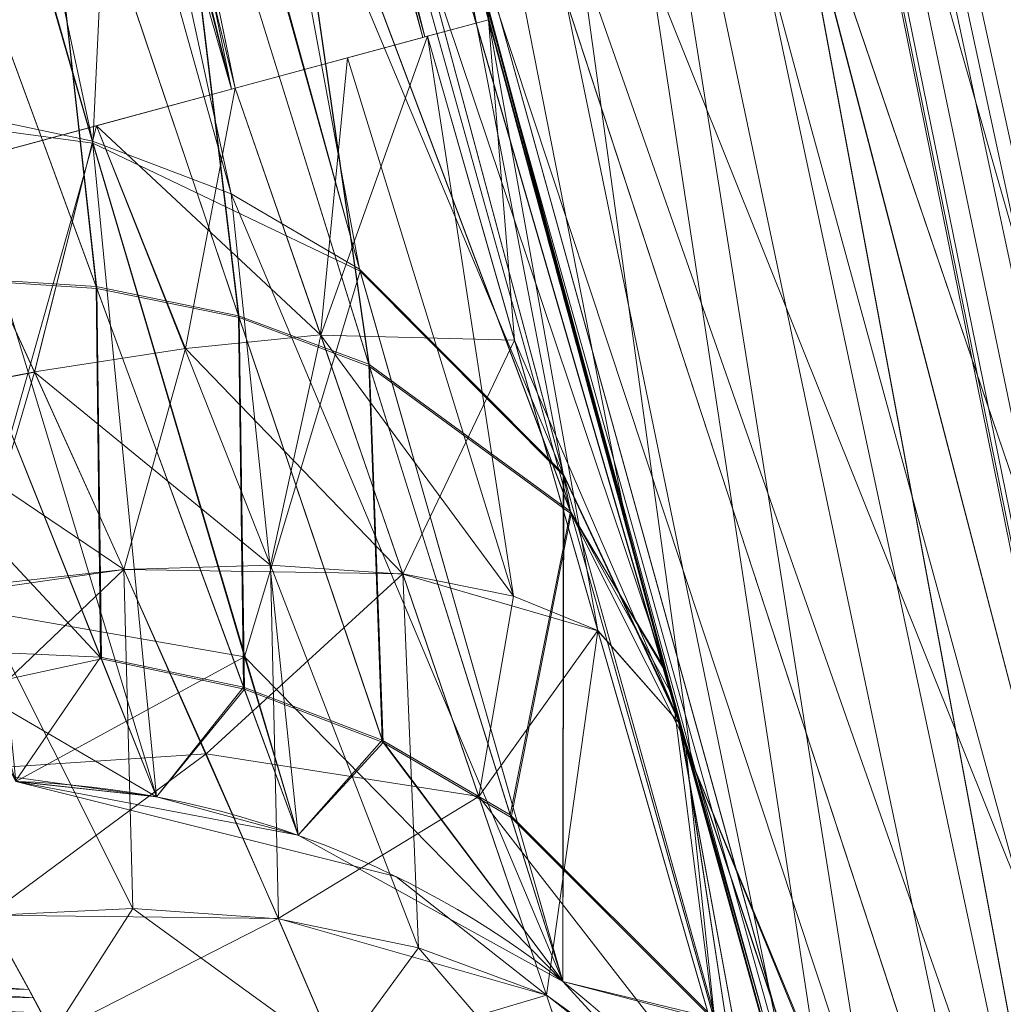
# Model space of a CAD drawing. Header units: millimetres. Extents: x -71 to 71, y -145 to 145.
# Tile 117 of 256: x -54.695 to -54.38, y -15.05 to -14.735. Entities that reach past the tile are written whole.
import ezdxf

# ---------------------------------------------------------------- set-up
doc = ezdxf.new("R2010")
doc.units = ezdxf.units.MM
doc.layers.add('1', color=7, linetype='CONTINUOUS')

msp = doc.modelspace()

# ---------------------------------------------------------------- linework, layer by layer
at = {"layer": '1', "color": 163, "linetype": 'Continuous', "lineweight": 13, "extrusion": (-5.23961264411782e-15, 1.156482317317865e-14, -1)}
for centre, radius in [((0, 2.781752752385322e-14, 144.004626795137), 61.0180546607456), ((0, -8.448341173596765e-14, 124.369789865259), 56.3952855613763)]:
    msp.add_circle(centre, radius, dxfattribs=at)
at = {"layer": '1', "color": 163, "linetype": 'Continuous', "lineweight": 13}
msp.add_circle((4.472976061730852e-13, 3.150668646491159e-12, -145), 60.4433756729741, dxfattribs=at)
msp.add_arc((3.626092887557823e-30, 1.973953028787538e-14, -142.505083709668), 63.56377365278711, 189.6208549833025, 222.2786899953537, dxfattribs=at)
at = {"layer": '1', "color": 163, "linetype": 'Continuous', "lineweight": 13, "extrusion": (0, 0, -1)}
msp.add_arc((54.70650860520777, -15.278673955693, -3.368421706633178), 0.3, 91.99999999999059, 164.3958814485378, dxfattribs=at)
at = {"layer": '1', "color": 163, "linetype": 'Continuous', "lineweight": 13, "extrusion": (4.28591803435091e-09, -1.534617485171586e-08, 1)}
msp.add_arc((-54.70650861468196, -15.27867392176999, 2.21052546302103), 0.3, 15.60411855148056, 88.00000000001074, dxfattribs=at)
at = {"layer": '1', "color": 163, "linetype": 'Continuous', "lineweight": 13}
for points, knots in [([(-56.0092195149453, 7.430836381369, -40.1881047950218), (-56.38767568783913, 4.578259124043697, -40.18600039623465), (-56.64075283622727, 0.1337488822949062, -40.18517426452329), (-56.24041456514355, -6.020940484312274, -40.18873368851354), (-55.54351012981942, -10.71621283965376, -40.19373372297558), (-54.41900416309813, -15.45484477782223, -40.20106422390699), (-52.84662861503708, -20.19210887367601, -40.21072519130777), (-50.80930273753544, -24.8840909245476, -40.2227166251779), (-48.29613211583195, -29.47758556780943, -40.23703852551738), (-45.29549098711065, -33.91822466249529, -40.25369089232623), (-41.8019172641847, -38.14185204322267, -40.27267372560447), (-37.82569878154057, -42.09225020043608, -40.29398702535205), (-33.38333123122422, -45.70420284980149, -40.31763079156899), (-28.49088723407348, -48.91009564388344, -40.34360502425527), (-21.41016006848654, -52.54962415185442, -40.38134462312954), (-15.5376816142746, -54.48108172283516, -40.41314502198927), (-11.445770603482, -55.3284003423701, -40.43589893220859)], [0, 0, 0, 0, 0.125, 0.1875, 0.25, 0.3125, 0.375, 0.4375, 0.5, 0.5625, 0.625, 0.6875, 0.75, 0.8125, 0.875, 1, 1, 1, 1]), ([(-55.79206164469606, 7.398561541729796, -43.18008904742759), (-56.02458079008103, 5.645469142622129, -43.17850631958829), (-56.32216527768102, 2.145282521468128, -43.17631762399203), (-56.2774919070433, -3.083071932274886, -43.17589833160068), (-55.74469622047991, -8.317168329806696, -43.17832533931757), (-54.72088675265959, -13.50770784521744, -43.18361554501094), (-53.47375240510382, -17.70598476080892, -43.19032117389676), (-52.24993602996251, -20.97159237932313, -43.1970039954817), (-51.21943771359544, -23.37545791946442, -43.20267281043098), (-50.07211843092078, -25.74001208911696, -43.20902270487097), (-48.38893654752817, -28.83185243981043, -43.21838366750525), (-46.01474015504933, -32.54916112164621, -43.23166013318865), (-42.79579392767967, -36.67874397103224, -43.24974804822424), (-39.80590965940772, -39.8550863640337, -43.26661311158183), (-37.22554922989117, -42.23774127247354, -43.28120343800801), (-35.20249638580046, -43.93723232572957, -43.29265772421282), (-33.10278230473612, -45.54055131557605, -43.30455868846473), (-30.93842460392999, -47.03880768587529, -43.31683624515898), (-28.72004833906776, -48.42495516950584, -43.32942842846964), (-25.67962645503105, -50.13475593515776, -43.34669906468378), (-22.51737436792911, -51.63244938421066, -43.36467929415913), (-19.23182754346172, -52.91446779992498, -43.3833775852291), (-15.89144214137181, -54.03891938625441, -43.40239509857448), (-13.34178061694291, -54.70350458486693, -43.41691632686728), (-11.6398303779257, -55.06359028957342, -43.42660953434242)], [0, 0, 0, 0, 0.0625, 0.125, 0.1875, 0.25, 0.3125, 0.34375, 0.375, 0.40625, 0.4375, 0.5, 0.5625, 0.625, 0.65625, 0.6875, 0.71875, 0.75, 0.78125, 0.8125, 0.875, 0.90625, 0.9375, 1, 1, 1, 1]), ([(-56.50000000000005, -4.895578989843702e-16, -15.81462433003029), (-56.49999999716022, -0.967056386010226, -15.8120534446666), (-56.45043392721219, -2.918040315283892, -15.80691167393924), (-56.14086936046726, -6.892608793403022, -15.79662813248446), (-55.33779639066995, -11.96000647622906, -15.78377370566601), (-53.65336816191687, -18.09517495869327, -15.76834839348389), (-51.21658996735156, -24.15893938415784, -15.75292308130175), (-48.02467232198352, -30.0154777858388, -15.73749776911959), (-44.10762326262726, -35.52636955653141, -15.72207245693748), (-39.52881410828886, -40.56063158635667, -15.70664714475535), (-36.0977595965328, -43.52332059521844, -15.69636360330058), (-34.30725113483, -44.89167162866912, -15.6912218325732)], [0, 0, 0, 0, 0.0625, 0.125, 0.25, 0.375, 0.5, 0.625, 0.75, 0.875, 1, 1, 1, 1]), ([(-54.1748946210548, -21.2568850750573, 31.5), (-54.6638936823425, -17.571101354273, 31.499871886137), (-55.1250233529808, -14.095380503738, 30.1514430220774), (-55.6314401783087, -10.2783120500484, 26.7224698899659), (-55.7653499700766, -9.26897978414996, 25.3941579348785), (-55.9577956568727, -7.81843880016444, 22.2910702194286), (-56.0092096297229, -7.43091089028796, 20.5929966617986), (-56.0092195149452, -7.43083638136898, 18.8118952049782)], [0, 0, 0, 0, 0.5, 0.5, 0.75, 0.75, 1, 1, 1, 1]), ([(-56.00921274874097, -7.43088738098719, 18.81189514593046), (-55.84778768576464, -8.64761337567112, 18.27553385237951), (-55.57446086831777, -10.46857355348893, 17.47101728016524), (-55.14800137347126, -12.88831644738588, 16.40328050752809), (-54.79726728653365, -14.6992013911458, 15.60654748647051), (-54.41554179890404, -16.50502466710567, 14.8125598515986), (-53.86455365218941, -18.90435921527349, 13.75579519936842), (-53.09654226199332, -21.8880547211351, 12.44277299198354), (-52.04587146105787, -25.44201606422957, 10.88781178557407), (-50.86235861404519, -28.96561770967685, 9.35961010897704), (-49.54285790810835, -32.4561508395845, 7.86666250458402), (-48.56815383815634, -34.75713714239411, 6.899976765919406), (-48.05581082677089, -35.9000126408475, 6.425037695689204)], [0, 0, 0, 0, 0.125, 0.1875, 0.25, 0.3125, 0.375, 0.5, 0.625, 0.75, 0.875, 1, 1, 1, 1]), ([(-47.46844656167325, -30.64305029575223, -0.8061324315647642), (-48.05961782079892, -29.72727555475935, -0.05716055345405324), (-49.17838392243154, -27.87812518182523, 1.469014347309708), (-50.67197279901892, -25.05862759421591, 3.829412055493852), (-51.76788006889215, -22.67685427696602, 5.845017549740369), (-52.55819579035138, -20.75314257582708, 7.47955347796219), (-53.10827526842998, -19.30177147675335, 8.715144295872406), (-53.61576125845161, -17.84355812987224, 9.960823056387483), (-54.23731669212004, -15.88719951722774, 11.62907026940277), (-54.91085441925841, -13.42264493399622, 13.72871973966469), (-55.55516477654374, -10.43872688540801, 16.26421220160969), (-55.8760261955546, -8.43476743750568, 17.96132468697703), (-56.00921263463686, -7.430887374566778, 18.8118951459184)], [0, 0, 0, 0, 0.125, 0.25, 0.375, 0.4375, 0.5, 0.5625, 0.625, 0.75, 0.875, 1, 1, 1, 1]), ([(-54.41756563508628, -15.1979772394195, 2.21052546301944), (-54.41756563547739, -15.19797723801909, 2.109954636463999), (-54.42030227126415, -15.18819559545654, 1.908788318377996), (-54.43683119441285, -15.12889042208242, 1.510665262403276), (-54.47811728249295, -14.98007928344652, 1.029295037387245), (-54.55566129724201, -14.69591710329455, 0.4993564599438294), (-54.65697455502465, -14.31535557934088, 0.03816664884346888), (-54.7757527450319, -13.85463928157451, -0.3375400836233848), (-54.90557891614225, -13.33183032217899, -0.6157788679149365), (-55.03989161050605, -12.76606748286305, -0.7866560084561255), (-55.12876803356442, -12.37373554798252, -0.8252374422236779), (-55.17212663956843, -12.1772872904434, -0.8252177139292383)], [0, 0, 0, 0, 0.0625, 0.125, 0.25, 0.375, 0.5, 0.625, 0.75, 0.875, 1, 1, 1, 1]), ([(-55.17212663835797, -12.17728729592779, 6.404164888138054), (-55.12876412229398, -12.37375326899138, 6.404184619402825), (-55.03984494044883, -12.76627130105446, 6.366341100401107), (-54.90540054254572, -13.33256589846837, 6.196793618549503), (-54.7756281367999, -13.85513045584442, 5.917733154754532), (-54.65702916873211, -14.31514246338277, 5.540853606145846), (-54.55564709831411, -14.69597070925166, 5.07979597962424), (-54.47792139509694, -14.98079516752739, 4.550113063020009), (-54.43670081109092, -15.12935834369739, 4.068487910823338), (-54.42027479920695, -15.18829385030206, 3.670227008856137), (-54.41756563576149, -15.19797723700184, 3.469012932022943), (-54.41756563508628, -15.1979772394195, 3.368421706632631)], [0, 0, 0, 0, 0.125, 0.25, 0.375, 0.5, 0.625, 0.75, 0.875, 0.9375, 1, 1, 1, 1]), ([(-54.64030417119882, -14.37661143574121, 10.8254621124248), (-54.62642089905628, -14.42937689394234, 10.82546854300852), (-54.59854287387, -14.53468654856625, 10.81386826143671), (-54.54447122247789, -14.73666591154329, 10.74802989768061), (-54.4837913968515, -14.95943660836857, 10.59553944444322), (-54.44013009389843, -15.11709120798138, 10.37025532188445), (-54.42095741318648, -15.18584302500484, 10.16350463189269), (-54.41582449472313, -15.20417358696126, 9.999954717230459), (-54.42090709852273, -15.18602333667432, 9.83639722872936), (-54.44008393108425, -15.11725739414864, 9.629654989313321), (-54.48378972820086, -14.95944409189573, 9.404406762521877), (-54.54448239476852, -14.73662468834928, 9.252052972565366), (-54.59854191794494, -14.53469006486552, 9.186119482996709), (-54.6264211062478, -14.42937610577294, 9.174531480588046), (-54.64030412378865, -14.37661161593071, 9.174537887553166)], [0, 0, 0, 0, 0.0625, 0.125, 0.25, 0.375, 0.4375, 0.5, 0.5625, 0.625, 0.75, 0.875, 0.9375, 1, 1, 1, 1])]:
    msp.add_open_spline(points, degree=3, knots=knots, dxfattribs=at)
for points in [[(-54.3800523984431, -15.3316633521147, -23.4778360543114), (-54.38005239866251, -15.3316633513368, -23.1417383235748), (-54.4598644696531, -15.0492227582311, -22.8839165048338), (-54.5447510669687, -14.7349968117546, -22.8839558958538)], [(-54.5447510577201, -14.73499684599, -32.4573711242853), (-54.4599705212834, -15.0488301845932, -32.45741050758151), (-54.3800524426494, -15.3316631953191, -32.1995669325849), (-54.3800523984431, -15.3316633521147, -31.8634909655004)], [(-54.8238993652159, -14.81044485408, -23.1837601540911), (-54.7331524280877, -14.9700873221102, -23.1820771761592), (-54.6525246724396, -15.11345575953, -23.3095420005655), (-54.6583261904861, -15.1132531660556, -23.4778360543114)], [(-54.6583261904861, -15.1132531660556, -31.8634909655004), (-54.65252500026, -15.1134557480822, -32.0317769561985), (-54.733265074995, -14.9698891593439, -32.15924774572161), (-54.8238993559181, -14.810444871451, -32.1575668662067)]]:
    msp.add_open_spline(points, degree=3, dxfattribs=at)
for points in [[(24.58453550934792, 55.21777272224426, -144.9999958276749), (-35.52772477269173, -48.89971762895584, -144.9999958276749), (-52.34549939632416, -30.22168762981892, -144.9999958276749), (-60.11226028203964, -6.318053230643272, -144.9999958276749)], [(-51.48215219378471, -16.72756485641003, -123.8834485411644), (-54.13153767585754, -7.864786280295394e-14, -123.8834485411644), (-56.3952848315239, -7.767609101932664e-14, -124.3697926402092), (-53.63510549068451, -17.42710173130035, -124.3697926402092)], [(-55.90708926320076, -8.200637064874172, 23.03180657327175), (-56.00921437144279, -7.430861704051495, 18.81189458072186), (-52.23216861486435, -35.90000048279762, 18.77893321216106)], [(-54.24021929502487, -15.81924594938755, 11.68635301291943), (-56.00921437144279, -7.430861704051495, 18.81189458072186), (-54.64030429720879, -14.37661144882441, 10.82546170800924)], [(-56.00921437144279, -7.430887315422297, 18.81189458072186), (-52.85102128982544, -20.62619663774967, 10.56393515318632), (-52.89638042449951, -21.29850536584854, 11.49737183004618)], [(-52.85102128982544, -20.62619663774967, 10.56393515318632), (-56.00921437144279, -7.430887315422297, 18.81189458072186), (-54.24021929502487, -15.81924594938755, 11.68635301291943)], [(-52.89638042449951, -21.29850536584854, 11.49737183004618), (-52.91160196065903, -21.96520008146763, 12.41462863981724), (-56.00921437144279, -7.430887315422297, 18.81189458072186)], [(-52.23216861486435, -35.90000048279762, 18.77893321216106), (-56.00921437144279, -7.430887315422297, 18.81189458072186), (-52.84026637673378, -22.29992114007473, 12.26730179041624)], [(-55.57271465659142, -10.72095800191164, 27.05357037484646), (-55.90708926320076, -8.200637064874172, 23.03180657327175), (-52.23216861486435, -35.90000048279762, 18.77893321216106)], [(-54.95673045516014, -15.36386180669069, 30.29263764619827), (-54.17877063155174, -12.60278839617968, 38.59021887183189), (-54.76291477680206, -9.342835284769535, 37.38521039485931)], [(-63.40426951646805, -20.42438462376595, -124.5481371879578), (-48.8397516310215, -28.19764241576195, -124.3697926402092), (-55.53851276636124, -9.792938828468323, -124.3697926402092)], [(-52.23216861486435, -35.90000048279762, 18.77893321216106), (-54.17489632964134, -21.25688455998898, 31.50000050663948), (-54.95673045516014, -15.36386180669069, 30.29263764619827), (-55.57271465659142, -10.72095800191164, 27.05357037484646)], [(-55.18354848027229, -12.12542038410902, -15.78337885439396), (-51.65004730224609, -22.90245704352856, -15.75607433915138), (-54.90593239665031, -13.32624070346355, -0.5968617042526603)], [(-53.866196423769, -16.30969159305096, -43.18822175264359), (-54.50920760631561, -12.91333884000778, -43.18491742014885), (-51.38519778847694, -12.16170284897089, -59.45028364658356)], [(-55.14991655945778, -12.37434893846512, -32.34834969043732), (-55.12930452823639, -12.36971281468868, -32.45710209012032), (-54.54475060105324, -14.73499648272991, -32.4573703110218), (-54.56513538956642, -14.74051736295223, -32.3486402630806)], [(-54.56513538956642, -14.74051736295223, -32.3486402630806), (-55.21136894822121, -12.38814741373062, -32.24879503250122), (-55.1505945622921, -12.37450074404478, -32.34477713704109)], [(-55.1505945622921, -12.37450074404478, -32.34477713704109), (-55.14991655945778, -12.37434893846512, -32.34834969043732), (-54.56513538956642, -14.74051736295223, -32.3486402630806)], [(-55.30279129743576, -12.40866631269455, -32.18311443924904), (-55.21250888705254, -12.38840352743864, -32.24797546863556), (-54.62703481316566, -14.75725136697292, -32.24828466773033)], [(-54.56580221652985, -14.74069803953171, -32.34507516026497), (-55.21250888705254, -12.38840352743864, -32.24797546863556), (-55.21136894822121, -12.38814741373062, -32.24879503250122)], [(-54.56580221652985, -14.74069803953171, -32.34507516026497), (-54.62590605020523, -14.75694682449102, -32.24910423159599), (-55.21250888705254, -12.38840352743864, -32.24797546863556)], [(-54.62590605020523, -14.75694682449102, -32.24910423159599), (-54.62703481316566, -14.75725136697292, -32.24828466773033), (-55.21250888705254, -12.38840352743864, -32.24797546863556)], [(-55.21136894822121, -12.38814741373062, -32.24879503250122), (-54.56513538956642, -14.74051736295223, -32.3486402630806), (-54.56580221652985, -14.74069803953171, -32.34507516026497)], [(-55.30279129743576, -12.40866631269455, -32.18311443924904), (-54.62703481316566, -14.75725136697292, -32.24828466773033), (-54.7163188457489, -14.78138007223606, -32.18341991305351)], [(-54.95673045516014, -15.36386180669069, 30.29263764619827), (-54.50513958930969, -18.76768283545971, 30.99001199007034), (-54.17877063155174, -12.60278839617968, 38.59021887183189)], [(-54.17877063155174, -12.60278839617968, 38.59021887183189), (-54.50513958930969, -18.76768283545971, 30.99001199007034), (-54.17489632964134, -21.25688455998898, 31.50000050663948)], [(-54.72962185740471, -13.16560711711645, -40.19878432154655), (-54.47946116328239, -14.97441250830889, -32.40591287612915), (-54.54467236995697, -14.73497599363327, -32.4573703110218)], [(-54.38999459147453, -15.29634650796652, -32.06383436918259), (-54.72962185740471, -13.16560711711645, -40.19878432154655), (-53.91287803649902, -16.89865440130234, -27.71926298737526)], [(-54.38999459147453, -15.29634650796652, -32.06383436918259), (-54.42280694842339, -15.17904922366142, -32.25747123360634), (-54.72962185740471, -13.16560711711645, -40.19878432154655)], [(-54.42280694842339, -15.17904922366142, -32.25747123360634), (-54.47946116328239, -14.97441250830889, -32.40591287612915), (-54.72962185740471, -13.16560711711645, -40.19878432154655)], [(-54.72962185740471, -13.16560711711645, -40.19878432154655), (-54.09141629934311, -16.31894893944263, -30.56511096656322), (-54.08657342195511, -16.33678935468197, -30.41893057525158)], [(-54.72962185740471, -13.16560711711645, -40.19878432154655), (-54.09141629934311, -16.31894893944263, -31.76574409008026), (-54.09141629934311, -16.31894893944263, -30.56511096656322)], [(-54.72962185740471, -13.16560711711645, -40.19878432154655), (-54.07806485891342, -16.3650568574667, -31.9959856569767), (-54.09141629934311, -16.31894893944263, -31.76574409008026)], [(-54.08657342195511, -16.33678935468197, -30.41893057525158), (-53.91287803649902, -16.89865440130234, -27.71926298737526), (-54.72962185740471, -13.16560711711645, -40.19878432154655)], [(-54.72962185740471, -13.16560711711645, -40.19878432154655), (-54.22870814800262, -15.85734076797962, -40.20218178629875), (-53.9480447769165, -16.78620837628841, -32.35631808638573)], [(-53.9480447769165, -16.78620837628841, -32.35631808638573), (-53.97316813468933, -16.70768484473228, -32.33245015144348), (-54.72962185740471, -13.16560711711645, -40.19878432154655)], [(-53.97316813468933, -16.70768484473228, -32.33245015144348), (-54.0367066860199, -16.50106348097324, -32.19820931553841), (-54.72962185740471, -13.16560711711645, -40.19878432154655)], [(-54.0367066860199, -16.50106348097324, -32.19820931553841), (-54.07806485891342, -16.3650568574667, -31.9959856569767), (-54.72962185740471, -13.16560711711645, -40.19878432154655)], [(-54.84018474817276, -13.17267213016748, -15.78072644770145), (-53.68521064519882, -17.60755479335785, -23.25828559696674), (-53.0979111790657, -19.30419728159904, -22.77449704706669)], [(-53.0979111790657, -19.30419728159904, -22.77449704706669), (-51.65004730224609, -22.90245704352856, -15.75607433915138), (-54.84018474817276, -13.17267213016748, -15.78072644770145)], [(-53.68521064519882, -17.60755479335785, -23.25828559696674), (-54.84018474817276, -13.17267213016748, -15.78072644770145), (-54.44025620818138, -15.116305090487, -23.0235680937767)], [(-54.84018474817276, -13.17267213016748, -15.78072644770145), (-54.49992790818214, -14.89981450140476, -22.90785871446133), (-54.44025620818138, -15.116305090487, -23.0235680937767)], [(-54.54467236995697, -14.73497599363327, -22.88395538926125), (-54.49992790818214, -14.89981450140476, -22.90785871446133), (-54.84018474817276, -13.17267213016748, -15.78072644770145)], [(-54.6598918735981, -14.3019575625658, 0.0528909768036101), (-54.90593239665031, -13.32624070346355, -0.5968617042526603), (-51.65004730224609, -22.90245704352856, -15.75607433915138)], [(-54.56513538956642, -14.74051736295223, -22.99268543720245), (-54.54475060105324, -14.73499648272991, -22.88395538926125), (-54.8635721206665, -13.49956542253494, -22.88410440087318), (-54.88408356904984, -13.50462343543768, -22.99284562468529)], [(-54.88475412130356, -13.50478921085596, -22.99641445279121), (-54.94522675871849, -13.51967919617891, -23.09239096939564), (-54.62703481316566, -14.75725136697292, -23.09304103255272)], [(-54.62590605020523, -14.75694682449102, -23.09222146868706), (-54.88408356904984, -13.50462343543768, -22.99284562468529), (-54.88475412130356, -13.50478921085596, -22.99641445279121)], [(-54.88475412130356, -13.50478921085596, -22.99641445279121), (-54.62703481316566, -14.75725136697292, -23.09304103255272), (-54.62590605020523, -14.75694682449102, -23.09222146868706)], [(-54.88408356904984, -13.50462343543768, -22.99284562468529), (-54.62590605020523, -14.75694682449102, -23.09222146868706), (-54.56580221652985, -14.74069803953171, -22.99625240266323)], [(-54.56580221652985, -14.74069803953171, -22.99625240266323), (-54.56513538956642, -14.74051736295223, -22.99268543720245), (-54.88408356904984, -13.50462343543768, -22.99284562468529)], [(-54.94522675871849, -13.51967919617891, -23.09239096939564), (-54.94635924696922, -13.5199585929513, -23.0932105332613), (-54.62703481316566, -14.75725136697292, -23.09304103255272)], [(-54.7163188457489, -14.78138007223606, -23.15790764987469), (-54.62703481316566, -14.75725136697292, -23.09304103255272), (-54.94635924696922, -13.5199585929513, -23.0932105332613)], [(-54.22870814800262, -15.85734076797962, -40.20218178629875), (-54.6327717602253, -13.68603762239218, -40.19943997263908), (-54.37590554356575, -13.61744105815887, -43.18560287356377)], [(-54.84553799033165, -14.1648268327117, 0.2360719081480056), (-54.67157065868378, -14.77382611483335, 1.135292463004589), (-54.71749976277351, -14.76419251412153, 1.144386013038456)], [(-54.67157065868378, -14.77382611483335, 1.135292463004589), (-54.84553799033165, -14.1648268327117, 0.2360719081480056), (-54.79961633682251, -14.17464483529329, 0.2139564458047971)], [(-54.79961633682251, -14.17464483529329, 0.2139564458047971), (-54.62709814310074, -14.79079201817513, 1.123180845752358), (-54.67157065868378, -14.77382611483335, 1.135292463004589)], [(-54.62709814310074, -14.79079201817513, 1.123180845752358), (-54.79961633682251, -14.17464483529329, 0.2139564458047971), (-54.75761741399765, -14.19077068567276, 0.1864907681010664)], [(-54.75761741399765, -14.19077068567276, 0.1864907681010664), (-54.58603426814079, -14.81484062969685, 1.108368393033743), (-54.62709814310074, -14.79079201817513, 1.123180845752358)], [(-54.58603426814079, -14.81484062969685, 1.108368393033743), (-54.75761741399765, -14.19077068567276, 0.1864907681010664), (-54.69299480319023, -14.23902809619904, 0.1204809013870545)], [(-54.5206256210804, -14.88101668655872, 4.510033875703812), (-54.69365790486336, -14.23650607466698, 5.46094449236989), (-54.66062948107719, -14.54704813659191, 4.96646948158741)], [(-54.48399111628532, -14.95924592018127, 4.547856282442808), (-54.66115102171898, -14.29714541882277, 5.531152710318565), (-54.69365790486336, -14.23650607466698, 5.46094449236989)], [(-54.69365790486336, -14.23650607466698, 5.46094449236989), (-54.5206256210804, -14.88101668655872, 4.510033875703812), (-54.48399111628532, -14.95924592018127, 4.547856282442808)], [(-54.69299480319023, -14.23902809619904, 0.1204809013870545), (-54.52081188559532, -14.88027162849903, 1.073051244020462), (-54.58603426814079, -14.81484062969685, 1.108368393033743)], [(-54.48419228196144, -14.95843566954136, 1.035288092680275), (-54.52081188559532, -14.88027162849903, 1.073051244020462), (-54.69299480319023, -14.23902809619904, 0.1204809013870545)], [(-54.69299480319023, -14.23902809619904, 0.1204809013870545), (-54.66047301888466, -14.29973728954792, 0.05036384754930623), (-54.48419228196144, -14.95843566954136, 1.035288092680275)], [(-54.56176400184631, -14.67187609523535, 9.235122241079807), (-54.66064810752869, -14.29907139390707, 5.529172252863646), (-52.52810567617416, -20.80981247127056, 7.431721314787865)], [(-54.66064810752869, -14.29907139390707, 5.529172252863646), (-54.48251590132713, -14.96346481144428, 4.540527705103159), (-52.52810567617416, -20.80981247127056, 7.431721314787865)], [(-51.65004730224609, -22.90245704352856, -15.75607433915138), (-50.23143440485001, -25.35669691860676, -15.74950478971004), (-54.6598918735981, -14.3019575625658, 0.0528909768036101)], [(-50.23143440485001, -25.35669691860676, -15.74950478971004), (-54.48071658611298, -14.97002318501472, 1.056008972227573), (-54.6598918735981, -14.3019575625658, 0.0528909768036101)], [(-54.64030429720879, -14.37661144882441, 10.82546170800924), (-54.55920472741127, -14.68137931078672, 10.76085958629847), (-54.24021929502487, -15.81924594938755, 11.68635301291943)], [(-54.7628179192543, -14.7622637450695, 4.432337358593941), (-54.67138439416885, -14.77450970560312, 4.447573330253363), (-54.74719405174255, -14.51253518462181, 4.927285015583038)], [(-54.66062948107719, -14.54704813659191, 4.96646948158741), (-54.74719405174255, -14.51253518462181, 4.927285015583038), (-54.67138439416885, -14.77450970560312, 4.447573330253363)], [(-54.67138439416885, -14.77450970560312, 4.447573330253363), (-54.58585545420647, -14.81553912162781, 4.474618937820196), (-54.66062948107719, -14.54704813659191, 4.96646948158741)], [(-54.66062948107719, -14.54704813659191, 4.96646948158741), (-54.58585545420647, -14.81553912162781, 4.474618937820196), (-54.5206256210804, -14.88101668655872, 4.510033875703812)], [(-54.69110235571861, -14.63298313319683, 10.54413709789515), (-54.73866313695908, -14.63441085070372, 10.51638927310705), (-54.67041581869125, -14.82044812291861, 10.40316466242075)], [(-54.67020347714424, -14.82102554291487, 9.597372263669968), (-54.73849549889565, -14.63507581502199, 9.48360376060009), (-54.69093099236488, -14.63365647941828, 9.455813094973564)], [(-54.64814230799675, -14.63605090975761, 10.58000046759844), (-54.69110235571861, -14.63298313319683, 10.54413709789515), (-54.62479963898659, -14.82976507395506, 10.42540371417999)], [(-54.67041581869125, -14.82044812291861, 10.40316466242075), (-54.62479963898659, -14.82976507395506, 10.42540371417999), (-54.69110235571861, -14.63298313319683, 10.54413709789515)], [(-54.69093099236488, -14.63365647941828, 9.455813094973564), (-54.62459102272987, -14.83037788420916, 9.575162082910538), (-54.67020347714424, -14.82102554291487, 9.597372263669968)], [(-54.62459102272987, -14.83037788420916, 9.575162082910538), (-54.69093099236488, -14.63365647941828, 9.455813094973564), (-54.64796349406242, -14.63674660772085, 9.419902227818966)], [(-54.71767112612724, -14.81737475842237, 10.38682740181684), (-54.67041581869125, -14.82044812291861, 10.40316466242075), (-54.73866313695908, -14.63441085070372, 10.51638927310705)], [(-54.73849549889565, -14.63507581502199, 9.48360376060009), (-54.67020347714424, -14.82102554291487, 9.597372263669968), (-54.71745133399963, -14.81792330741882, 9.613691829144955)], [(-54.61215600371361, -14.64357040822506, 10.62231231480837), (-54.64814230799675, -14.63605090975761, 10.58000046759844), (-54.58303540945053, -14.84532933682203, 10.45292895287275)], [(-54.62479963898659, -14.82976507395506, 10.42540371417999), (-54.58303540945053, -14.84532933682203, 10.45292895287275), (-54.64814230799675, -14.63605090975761, 10.58000046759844)], [(-54.58283051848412, -14.84598033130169, 9.547675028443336), (-54.64796349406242, -14.63674660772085, 9.419902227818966), (-54.61196601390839, -14.64430242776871, 9.377538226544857)], [(-54.64796349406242, -14.63674660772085, 9.419902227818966), (-54.58283051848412, -14.84598033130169, 9.547675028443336), (-54.62459102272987, -14.83037788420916, 9.575162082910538)], [(-54.51853200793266, -14.89241514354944, 10.51891315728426), (-54.5847974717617, -14.6550452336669, 10.66874712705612), (-54.61215600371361, -14.64357040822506, 10.62231231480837)], [(-54.58303540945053, -14.84532933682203, 10.45292895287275), (-54.51853200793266, -14.89241514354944, 10.51891315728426), (-54.61215600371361, -14.64357040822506, 10.62231231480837)], [(-54.61196601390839, -14.64430242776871, 9.377538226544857), (-54.51832711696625, -14.89315088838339, 9.481790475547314), (-54.58283051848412, -14.84598033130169, 9.547675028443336)], [(-54.61196601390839, -14.64430242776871, 9.377538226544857), (-54.58459630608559, -14.65582475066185, 9.33105032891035), (-54.51832711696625, -14.89315088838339, 9.481790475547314)], [(-54.55920472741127, -14.68137931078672, 10.76085958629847), (-54.5847974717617, -14.6550452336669, 10.66874712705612), (-54.51853200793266, -14.89241514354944, 10.51891315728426)], [(-54.48796227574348, -14.94340784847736, 9.423698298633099), (-54.51832711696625, -14.89315088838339, 9.481790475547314), (-54.58459630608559, -14.65582475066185, 9.33105032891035)], [(-54.58459630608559, -14.65582475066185, 9.33105032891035), (-54.56176400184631, -14.67187609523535, 9.235122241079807), (-54.48796227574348, -14.94340784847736, 9.423698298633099)], [(-52.52810567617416, -20.80981247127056, 7.431721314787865), (-54.48184907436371, -14.96589835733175, 9.439317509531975), (-54.56176400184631, -14.67187609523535, 9.235122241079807)], [(-54.51853200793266, -14.89241514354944, 10.51891315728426), (-54.4876828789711, -14.94456920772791, 10.58021374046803), (-54.55920472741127, -14.68137931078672, 10.76085958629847)], [(-54.24021929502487, -15.81924594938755, 11.68635301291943), (-54.55920472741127, -14.68137931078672, 10.76085958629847), (-54.48577553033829, -14.95159696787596, 10.57539042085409)], [(-54.54475060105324, -14.73499648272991, -22.88395538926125), (-54.56424504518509, -14.74027615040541, -22.99216575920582), (-54.53647300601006, -14.83756676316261, -22.99884147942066)], [(-54.50979247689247, -14.93054814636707, -32.31655806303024), (-54.56424504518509, -14.74027615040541, -32.34916180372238), (-54.54475060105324, -14.73499648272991, -32.4573703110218)], [(-54.48320508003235, -14.96079005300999, -22.9294691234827), (-54.54475060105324, -14.73499648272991, -22.88395538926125), (-54.53647300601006, -14.83756676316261, -22.99884147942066)], [(-54.54475060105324, -14.73499648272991, -32.4573703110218), (-54.48324978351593, -14.96062427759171, -32.4118547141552), (-54.50979247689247, -14.93054814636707, -32.31655806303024)], [(-54.56424504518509, -14.74027615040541, -22.99216575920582), (-54.62590605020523, -14.75694682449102, -23.09222146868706), (-54.59849163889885, -14.83600959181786, -23.09462428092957)], [(-54.59849163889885, -14.83600959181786, -23.09462428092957), (-54.53647300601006, -14.83756676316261, -22.99884147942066), (-54.56424504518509, -14.74027615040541, -22.99216575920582)], [(-54.53673750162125, -14.91955108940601, -32.27020055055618), (-54.58993837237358, -14.74722474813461, -32.29644894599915), (-54.56424504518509, -14.74027615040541, -32.34916180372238)], [(-54.56424504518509, -14.74027615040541, -32.34916180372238), (-54.50979247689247, -14.93054814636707, -32.31655806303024), (-54.53673750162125, -14.91955108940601, -32.27020055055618)], [(-54.59851771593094, -14.83593601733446, -32.24669769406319), (-54.62590605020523, -14.75694682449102, -32.24910423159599), (-54.58993837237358, -14.74722474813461, -32.29644894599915)], [(-54.59851771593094, -14.83593601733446, -32.24669769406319), (-54.58993837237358, -14.74722474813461, -32.29644894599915), (-54.53673750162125, -14.91955108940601, -32.27020055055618)], [(-54.59849163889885, -14.83600959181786, -23.09462428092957), (-54.62590605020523, -14.75694682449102, -23.09222146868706), (-54.67028170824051, -14.76893853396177, -23.13116565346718)], [(-54.64180558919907, -14.84028436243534, -32.2086364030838), (-54.67028170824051, -14.76893853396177, -32.21016004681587), (-54.62590605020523, -14.75694682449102, -32.24910423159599)], [(-54.62590605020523, -14.75694682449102, -32.24910423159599), (-54.59851771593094, -14.83593601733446, -32.24669769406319), (-54.64180558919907, -14.84028436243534, -32.2086364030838)], [(-54.67138439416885, -14.77450970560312, 4.447573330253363), (-54.7628179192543, -14.7622637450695, 4.432337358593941), (-54.71342802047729, -14.92318324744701, 3.914693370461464)], [(-54.71749976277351, -14.76419251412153, 1.144386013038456), (-54.65105548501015, -14.98384401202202, 2.210525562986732), (-54.69603836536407, -14.97885677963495, 2.210525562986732)], [(-54.65105548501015, -14.98384401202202, 2.210525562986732), (-54.71749976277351, -14.76419251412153, 1.144386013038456), (-54.67157065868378, -14.77382611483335, 1.135292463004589)], [(-54.67028170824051, -14.76893853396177, -23.13116565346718), (-54.7202080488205, -14.78243060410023, -23.15966971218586), (-54.69011142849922, -14.84779175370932, -23.16142991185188)], [(-54.69014123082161, -14.84773028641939, -32.17989206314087), (-54.7202080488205, -14.78243060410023, -32.18165785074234), (-54.67028170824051, -14.76893853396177, -32.21016004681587)], [(-54.67028170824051, -14.76893853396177, -32.21016004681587), (-54.64180558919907, -14.84028436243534, -32.2086364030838), (-54.69014123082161, -14.84773028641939, -32.17989206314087)], [(-54.61451038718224, -14.90960642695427, -23.14896881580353), (-54.67028170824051, -14.76893853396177, -23.13116565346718), (-54.69011142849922, -14.84779175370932, -23.16142991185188)], [(-54.67028170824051, -14.76893853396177, -23.13116565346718), (-54.61451038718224, -14.90960642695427, -23.14896881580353), (-54.59849163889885, -14.83600959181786, -23.09462428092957)], [(-54.71342802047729, -14.92318324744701, 3.914693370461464), (-54.622832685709, -14.93898313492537, 3.922736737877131), (-54.67138439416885, -14.77450970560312, 4.447573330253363)], [(-54.60569635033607, -14.99611977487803, 2.210525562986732), (-54.67157065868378, -14.77382611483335, 1.135292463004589), (-54.62709814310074, -14.79079201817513, 1.123180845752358)], [(-54.67157065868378, -14.77382611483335, 1.135292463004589), (-54.60569635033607, -14.99611977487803, 2.210525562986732), (-54.65105548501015, -14.98384401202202, 2.210525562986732)], [(-54.58585545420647, -14.81553912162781, 4.474618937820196), (-54.67138439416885, -14.77450970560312, 4.447573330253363), (-54.622832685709, -14.93898313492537, 3.922736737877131)], [(-54.7202080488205, -14.78243060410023, -32.18165785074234), (-54.69014123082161, -14.84773028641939, -32.17989206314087), (-54.74062636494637, -14.85764607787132, -32.16122463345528)], [(-54.74059656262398, -14.85770381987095, -23.18009920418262), (-54.69011142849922, -14.84779175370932, -23.16142991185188), (-54.7202080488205, -14.78243060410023, -23.15966971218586)], [(-54.62709814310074, -14.79079201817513, 1.123180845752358), (-54.52099442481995, -15.04291035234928, 2.210525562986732), (-54.60569635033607, -14.99611977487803, 2.210525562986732)], [(-54.62709814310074, -14.79079201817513, 1.123180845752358), (-54.58603426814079, -14.81484062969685, 1.108368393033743), (-54.52099442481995, -15.04291035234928, 2.210525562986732)], [(-54.52099442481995, -15.04291035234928, 3.368421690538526), (-54.58585545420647, -14.81553912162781, 4.474618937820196), (-54.622832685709, -14.93898313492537, 3.922736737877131)], [(-54.52099442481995, -15.04291035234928, 2.210525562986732), (-54.58603426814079, -14.81484062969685, 1.108368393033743), (-54.52081188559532, -14.88027162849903, 1.073051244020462)], [(-54.5206256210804, -14.88101668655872, 4.510033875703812), (-54.58585545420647, -14.81553912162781, 4.474618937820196), (-54.52099442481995, -15.04291035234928, 3.368421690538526)], [(-54.75711822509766, -14.84473142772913, 9.649497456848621), (-54.71745133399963, -14.81792330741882, 9.613691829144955), (-54.66869845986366, -14.93964623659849, 9.79012344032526)], [(-54.67041581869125, -14.82044812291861, 10.40316466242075), (-54.71767112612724, -14.81737475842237, 10.38682740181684), (-54.66901883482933, -14.93907533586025, 10.21111290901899)], [(-54.7163151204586, -14.93697986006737, 10.20538248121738), (-54.66901883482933, -14.93907533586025, 10.21111290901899), (-54.71767112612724, -14.81737475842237, 10.38682740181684)], [(-54.66869845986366, -14.93964623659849, 9.79012344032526), (-54.71745133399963, -14.81792330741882, 9.613691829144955), (-54.67020347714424, -14.82102554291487, 9.597372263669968)], [(-54.62479963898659, -14.82976507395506, 10.42540371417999), (-54.67041581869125, -14.82044812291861, 10.40316466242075), (-54.62317913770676, -14.94873687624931, 10.22055000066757)], [(-54.66901883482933, -14.93907533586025, 10.21111290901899), (-54.62317913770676, -14.94873687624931, 10.22055000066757), (-54.67041581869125, -14.82044812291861, 10.40316466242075)], [(-54.67020347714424, -14.82102554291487, 9.597372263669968), (-54.62287738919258, -14.94937390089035, 9.780758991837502), (-54.66869845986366, -14.93964623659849, 9.79012344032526)], [(-54.62287738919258, -14.94937390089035, 9.780758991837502), (-54.67020347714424, -14.82102554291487, 9.597372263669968), (-54.62459102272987, -14.83037788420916, 9.575162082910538)], [(-54.58303540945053, -14.84532933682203, 10.45292895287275), (-54.62479963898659, -14.82976507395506, 10.42540371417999), (-54.57879230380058, -14.96566459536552, 10.23291610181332)], [(-54.62317913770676, -14.94873687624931, 10.22055000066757), (-54.57879230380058, -14.96566459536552, 10.23291610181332), (-54.62479963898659, -14.82976507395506, 10.42540371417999)], [(-54.62459102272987, -14.83037788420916, 9.575162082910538), (-54.5785017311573, -14.96637985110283, 9.768501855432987), (-54.62287738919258, -14.94937390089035, 9.780758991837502)], [(-54.5785017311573, -14.96637985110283, 9.768501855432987), (-54.62459102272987, -14.83037788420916, 9.575162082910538), (-54.58283051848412, -14.84598033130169, 9.547675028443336)], [(-54.64180558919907, -14.84028436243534, -32.2086364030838), (-54.59851771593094, -14.83593601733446, -32.24669769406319), (-54.57219108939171, -14.9123826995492, -32.22803771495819)], [(-54.61451038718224, -14.90960642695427, -23.14896881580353), (-54.57215383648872, -14.91248793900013, -23.11328053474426), (-54.59849163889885, -14.83600959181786, -23.09462428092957)], [(-54.53673750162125, -14.91955108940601, -32.27020055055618), (-54.57219108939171, -14.9123826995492, -32.22803771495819), (-54.59851771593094, -14.83593601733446, -32.24669769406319)], [(-54.53647300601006, -14.83756676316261, -22.99884147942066), (-54.59849163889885, -14.83600959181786, -23.09462428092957), (-54.57215383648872, -14.91248793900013, -23.11328053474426)], [(-54.57215383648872, -14.91248793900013, -23.11328053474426), (-54.50975522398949, -14.93068132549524, -23.02476204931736), (-54.53647300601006, -14.83756676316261, -22.99884147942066)], [(-54.53647300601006, -14.83756676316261, -22.99884147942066), (-54.50975522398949, -14.93068132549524, -23.02476204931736), (-54.48320508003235, -14.96079005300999, -22.9294691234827)], [(-54.66150864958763, -14.91097547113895, -32.16476365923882), (-54.69014123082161, -14.84773028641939, -32.17989206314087), (-54.64180558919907, -14.84028436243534, -32.2086364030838)], [(-54.57219108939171, -14.9123826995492, -32.22803771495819), (-54.66150864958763, -14.91097547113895, -32.16476365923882), (-54.64180558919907, -14.84028436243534, -32.2086364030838)], [(-54.66869845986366, -14.93964623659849, 9.79012344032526), (-54.71102520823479, -14.94879927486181, 9.825095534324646), (-54.75711822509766, -14.84473142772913, 9.649497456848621)], [(-54.74062636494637, -14.85764607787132, -32.16122463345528), (-54.69014123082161, -14.84773028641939, -32.17989206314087), (-54.66150864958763, -14.91097547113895, -32.16476365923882)], [(-54.69011142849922, -14.84779175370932, -23.16142991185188), (-54.74059656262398, -14.85770381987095, -23.18009920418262), (-54.71042916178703, -14.91647213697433, -23.1952890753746)], [(-54.71042916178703, -14.91647213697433, -23.1952890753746), (-54.66146767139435, -14.91106301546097, -23.17655272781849), (-54.69011142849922, -14.84779175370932, -23.16142991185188)], [(-54.69011142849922, -14.84779175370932, -23.16142991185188), (-54.66146767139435, -14.91106301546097, -23.17655272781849), (-54.61451038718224, -14.90960642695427, -23.14896881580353)], [(-54.51853200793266, -14.89241514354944, 10.51891315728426), (-54.58303540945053, -14.84532933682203, 10.45292895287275), (-54.53779175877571, -14.98960796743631, 10.24787779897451)], [(-54.57879230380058, -14.96566459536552, 10.23291610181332), (-54.53779175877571, -14.98960796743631, 10.24787779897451), (-54.58303540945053, -14.84532933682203, 10.45292895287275)], [(-54.58283051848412, -14.84598033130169, 9.547675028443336), (-54.53751236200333, -14.99041169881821, 9.753679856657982), (-54.5785017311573, -14.96637985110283, 9.768501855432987)], [(-54.53751236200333, -14.99041169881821, 9.753679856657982), (-54.58283051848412, -14.84598033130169, 9.547675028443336), (-54.51832711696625, -14.89315088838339, 9.481790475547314)], [(-54.66150864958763, -14.91097547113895, -32.16476365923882), (-54.75897714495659, -14.92505241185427, -32.13599324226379), (-54.74062636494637, -14.85764607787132, -32.16122463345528)], [(-54.52081188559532, -14.88027162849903, 1.073051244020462), (-54.45559322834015, -15.11422917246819, 2.210525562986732), (-54.52099442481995, -15.04291035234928, 2.210525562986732)], [(-54.52099442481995, -15.04291035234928, 3.368421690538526), (-54.45559322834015, -15.11422917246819, 3.368421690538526), (-54.5206256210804, -14.88101668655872, 4.510033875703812)], [(-54.45559322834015, -15.11422917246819, 2.210525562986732), (-54.52081188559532, -14.88027162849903, 1.073051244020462), (-54.48419228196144, -14.95843566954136, 1.035288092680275)], [(-54.48399111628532, -14.95924592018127, 4.547856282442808), (-54.5206256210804, -14.88101668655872, 4.510033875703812), (-54.45559322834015, -15.11422917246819, 3.368421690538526)], [(-54.53779175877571, -14.98960796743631, 10.24787779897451), (-54.47260662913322, -15.05465805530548, 10.28316654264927), (-54.51853200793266, -14.89241514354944, 10.51891315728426)], [(-54.51832711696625, -14.89315088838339, 9.481790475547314), (-54.47231605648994, -15.05565829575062, 9.718742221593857), (-54.53751236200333, -14.99041169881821, 9.753679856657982)], [(-54.48577553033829, -14.95159696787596, 10.57539042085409), (-54.51853200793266, -14.89241514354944, 10.51891315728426), (-54.47260662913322, -15.05465805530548, 10.28316654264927)], [(-54.48577553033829, -14.95159696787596, 10.57539042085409), (-54.4876828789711, -14.94456920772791, 10.58021374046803), (-54.51853200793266, -14.89241514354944, 10.51891315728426)], [(-54.51832711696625, -14.89315088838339, 9.481790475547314), (-54.48796227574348, -14.94340784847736, 9.423698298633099), (-54.48184907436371, -14.96589835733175, 9.439317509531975)], [(-54.47231605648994, -15.05565829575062, 9.718742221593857), (-54.51832711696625, -14.89315088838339, 9.481790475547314), (-54.48184907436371, -14.96589835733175, 9.439317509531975)], [(-54.73015084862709, -14.97637666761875, -32.10962936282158), (-54.75897714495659, -14.92505241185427, -32.13599324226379), (-54.66150864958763, -14.91097547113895, -32.16476365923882)], [(-54.66150864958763, -14.91097547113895, -32.16476365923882), (-54.63520064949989, -14.97000642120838, -32.1376696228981), (-54.73015084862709, -14.97637666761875, -32.10962936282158)], [(-54.66146767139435, -14.91106301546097, -23.17655272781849), (-54.71042916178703, -14.91647213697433, -23.1952890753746), (-54.65863272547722, -15.01954440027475, -23.25727231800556)], [(-54.63520064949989, -14.97000642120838, -32.1376696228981), (-54.66150864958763, -14.91097547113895, -32.16476365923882), (-54.57219108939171, -14.9123826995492, -32.22803771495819)], [(-54.61451038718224, -14.90960642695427, -23.14896881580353), (-54.66146767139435, -14.91106301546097, -23.17655272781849), (-54.61204051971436, -15.02282358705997, -23.2414323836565)], [(-54.65863272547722, -15.01954440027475, -23.25727231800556), (-54.61204051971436, -15.02282358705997, -23.2414323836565), (-54.66146767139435, -14.91106301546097, -23.17655272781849)], [(-54.57215383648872, -14.91248793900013, -23.11328053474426), (-54.61451038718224, -14.90960642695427, -23.14896881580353), (-54.56717312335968, -15.03209955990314, -23.21956679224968)], [(-54.61204051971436, -15.02282358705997, -23.2414323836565), (-54.56717312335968, -15.03209955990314, -23.21956679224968), (-54.61451038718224, -14.90960642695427, -23.14896881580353)], [(-54.57219108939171, -14.9123826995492, -32.22803771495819), (-54.54780906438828, -14.9836577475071, -32.19494596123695), (-54.63520064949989, -14.97000642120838, -32.1376696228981)], [(-54.54780906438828, -14.9836577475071, -32.19494596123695), (-54.57219108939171, -14.9123826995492, -32.22803771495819), (-54.53673750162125, -14.91955108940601, -32.27020055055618)], [(-54.50975522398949, -14.93068132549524, -23.02476204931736), (-54.57215383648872, -14.91248793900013, -23.11328053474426), (-54.52616512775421, -15.04735741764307, -23.19225668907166)], [(-54.56717312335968, -15.03209955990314, -23.21956679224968), (-54.52616512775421, -15.04735741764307, -23.19225668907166), (-54.57215383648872, -14.91248793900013, -23.11328053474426)], [(-54.70490828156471, -15.02179075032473, -23.26705679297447), (-54.65863272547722, -15.01954440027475, -23.25727231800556), (-54.71042916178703, -14.91647213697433, -23.1952890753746)], [(-54.53673750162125, -14.91955108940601, -32.27020055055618), (-54.50979247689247, -14.93054814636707, -32.31655806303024), (-54.54780906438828, -14.9836577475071, -32.19494596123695)], [(-54.622832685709, -14.93898313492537, 3.922736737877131), (-54.71342802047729, -14.92318324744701, 3.914693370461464), (-54.69603836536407, -14.97885677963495, 3.368421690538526)], [(-54.54780906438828, -14.9836577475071, -32.19494596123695), (-54.50979247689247, -14.93054814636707, -32.31655806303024), (-54.46292459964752, -15.09304530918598, -32.21525251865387)], [(-54.52616512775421, -15.04735741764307, -23.19225668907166), (-54.46289479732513, -15.09315986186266, -23.12606014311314), (-54.50975522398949, -14.93068132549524, -23.02476204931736)], [(-54.46292459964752, -15.09304530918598, -32.21525251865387), (-54.50979247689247, -14.93054814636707, -32.31655806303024), (-54.48324978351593, -14.96062427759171, -32.4118547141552)], [(-54.48320508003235, -14.96079005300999, -22.9294691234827), (-54.50975522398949, -14.93068132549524, -23.02476204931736), (-54.46289479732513, -15.09315986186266, -23.12606014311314)], [(-54.66901883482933, -14.93907533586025, 10.21111290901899), (-54.7163151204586, -14.93697986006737, 10.20538248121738), (-54.69614267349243, -14.97878041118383, 10.00868808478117)], [(-54.69614267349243, -14.97878041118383, 10.00868808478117), (-54.65105548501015, -14.98384308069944, 10.00076904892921), (-54.66901883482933, -14.93907533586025, 10.21111290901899)], [(-54.69603836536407, -14.97885677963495, 3.368421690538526), (-54.60569635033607, -14.99611977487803, 3.368421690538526), (-54.622832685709, -14.93898313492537, 3.922736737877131)], [(-54.62317913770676, -14.94873687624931, 10.22055000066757), (-54.66901883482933, -14.93907533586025, 10.21111290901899), (-54.65105548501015, -14.98384308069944, 10.00076904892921)], [(-54.622832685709, -14.93898313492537, 3.922736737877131), (-54.60569635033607, -14.99611977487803, 3.368421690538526), (-54.52099442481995, -15.04291035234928, 3.368421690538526)], [(-54.71102520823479, -14.94879927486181, 9.825095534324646), (-54.66869845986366, -14.93964623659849, 9.79012344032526), (-54.65105548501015, -14.98384308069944, 10.00076904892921)], [(-54.65105548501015, -14.98384308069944, 10.00076904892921), (-54.66869845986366, -14.93964623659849, 9.79012344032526), (-54.62287738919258, -14.94937390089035, 9.780758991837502)], [(-54.65105548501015, -14.98384308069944, 10.00076904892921), (-54.69676479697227, -14.97752778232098, 10.00101864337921), (-54.71102520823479, -14.94879927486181, 9.825095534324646)], [(-54.65105548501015, -14.98384308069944, 10.00076904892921), (-54.60569635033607, -14.99611977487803, 10.00080537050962), (-54.62317913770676, -14.94873687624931, 10.22055000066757)], [(-54.57879230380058, -14.96566459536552, 10.23291610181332), (-54.62317913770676, -14.94873687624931, 10.22055000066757), (-54.60569635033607, -14.99611977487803, 10.00080537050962)], [(-54.62287738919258, -14.94937390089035, 9.780758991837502), (-54.60569635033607, -14.99611977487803, 10.00080537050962), (-54.65105548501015, -14.98384308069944, 10.00076904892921)], [(-54.60569635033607, -14.99611977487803, 10.00080537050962), (-54.62287738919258, -14.94937390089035, 9.780758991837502), (-54.5785017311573, -14.96637985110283, 9.768501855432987)], [(-54.47260662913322, -15.05465805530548, 10.28316654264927), (-54.43663150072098, -15.12954290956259, 10.31629275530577), (-54.48577553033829, -14.95159696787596, 10.57539042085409)], [(-54.48577553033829, -14.95159696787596, 10.57539042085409), (-54.43663150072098, -15.12954290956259, 10.31629275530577), (-54.24021929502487, -15.81924594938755, 11.68635301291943)], [(-54.48419228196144, -14.95843566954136, 1.035288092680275), (-54.41756546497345, -15.19797742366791, 2.210525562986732), (-54.45559322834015, -15.11422917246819, 2.210525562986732)], [(-54.45559322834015, -15.11422917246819, 3.368421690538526), (-54.41756546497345, -15.19797742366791, 3.368421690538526), (-54.48399111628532, -14.95924592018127, 4.547856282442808)], [(-54.48324978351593, -14.96062427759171, -32.4118547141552), (-54.43060770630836, -15.15101734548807, -32.28647261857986), (-54.46292459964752, -15.09304530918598, -32.21525251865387)], [(-54.46289479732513, -15.09315986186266, -23.12606014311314), (-54.43057045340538, -15.15116449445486, -23.05484376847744), (-54.48320508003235, -14.96079005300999, -22.9294691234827)], [(-52.52810567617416, -20.80981247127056, 7.431721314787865), (-54.48251590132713, -14.96346481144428, 4.540527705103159), (-54.41756546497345, -15.19797742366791, 3.368421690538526)], [(-54.60569635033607, -14.99611977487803, 10.00080537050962), (-54.52099442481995, -15.04290942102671, 10.00090874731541), (-54.57879230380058, -14.96566459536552, 10.23291610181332)], [(-54.5785017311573, -14.96637985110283, 9.768501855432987), (-54.52099442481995, -15.04290942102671, 10.00090874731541), (-54.60569635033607, -14.99611977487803, 10.00080537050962)], [(-54.52099442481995, -15.04290942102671, 10.00090874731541), (-54.53779175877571, -14.98960796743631, 10.24787779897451), (-54.57879230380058, -14.96566459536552, 10.23291610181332)], [(-54.5785017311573, -14.96637985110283, 9.768501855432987), (-54.53751236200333, -14.99041169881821, 9.753679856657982), (-54.52099442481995, -15.04290942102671, 10.00090874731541)], [(-54.48184907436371, -14.96589835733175, 9.439317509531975), (-54.43213880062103, -15.14570321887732, 9.722338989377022), (-54.47231605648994, -15.05565829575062, 9.718742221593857)], [(-52.52810567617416, -20.80981247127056, 7.431721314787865), (-54.43213880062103, -15.14570321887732, 9.722338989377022), (-54.48184907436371, -14.96589835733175, 9.439317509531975)], [(-54.704949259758, -15.02171624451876, -32.07426518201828), (-54.73015084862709, -14.97637666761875, -32.10962936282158), (-54.63520064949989, -14.97000642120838, -32.1376696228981)], [(-54.63520064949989, -14.97000642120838, -32.1376696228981), (-54.61207404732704, -15.02274908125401, -32.0998840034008), (-54.704949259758, -15.02171624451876, -32.07426518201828)], [(-54.61207404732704, -15.02274908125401, -32.0998840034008), (-54.63520064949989, -14.97000642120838, -32.1376696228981), (-54.54780906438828, -14.9836577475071, -32.19494596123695)], [(-50.18527060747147, -25.3630131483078, 3.6172557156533), (-54.41756546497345, -15.19797742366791, 2.210525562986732), (-54.48071658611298, -14.97002318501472, 1.056008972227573)], [(-54.48071658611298, -14.97002318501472, 1.056008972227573), (-50.23143440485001, -25.35669691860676, -15.74950478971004), (-50.18527060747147, -25.3630131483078, 3.6172557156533)], [(-54.69614267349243, -14.97878041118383, 10.00868808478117), (-54.69676479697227, -14.97752778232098, 10.00101864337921), (-54.65105548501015, -14.98384308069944, 10.00076904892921)], [(-54.57437783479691, -15.00933896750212, 2.210525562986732), (-54.57437783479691, -15.00933896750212, 3.368421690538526), (-54.69603836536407, -14.97885677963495, 3.368421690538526), (-54.69603836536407, -14.97885677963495, 2.210525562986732)], [(-55.26895076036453, -15.00512007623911, -23.28792586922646), (-54.69044297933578, -15.04817325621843, -23.29540997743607), (-54.72633987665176, -14.9835254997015, -23.24414625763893)], [(-54.54780906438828, -14.9836577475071, -32.19494596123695), (-54.5261986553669, -15.04726894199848, -32.1490578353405), (-54.61207404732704, -15.02274908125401, -32.0998840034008)], [(-54.46292459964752, -15.09304530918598, -32.21525251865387), (-54.5261986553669, -15.04726894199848, -32.1490578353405), (-54.54780906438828, -14.9836577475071, -32.19494596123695)], [(-54.72607910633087, -14.98395949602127, -32.09768980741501), (-54.69192937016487, -15.04544354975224, -32.04913437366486), (-55.26895076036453, -15.00512007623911, -32.05339983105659)], [(-54.47260662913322, -15.05465805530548, 10.28316654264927), (-54.53779175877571, -14.98960796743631, 10.24787779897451), (-54.52099442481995, -15.04290942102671, 10.00090874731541)], [(-54.52099442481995, -15.04290942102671, 10.00090874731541), (-54.53751236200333, -14.99041169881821, 9.753679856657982), (-54.47231605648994, -15.05565829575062, 9.718742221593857)], [(-54.69044297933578, -15.04817325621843, -23.29540997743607), (-55.26895076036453, -15.00512007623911, -23.28792586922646), (-55.26850745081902, -15.03080036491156, -23.32661859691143)], [(-55.26850745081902, -15.03080036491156, -32.01470896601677), (-55.26895076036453, -15.00512007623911, -32.05339983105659), (-54.69192937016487, -15.04544354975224, -32.04913437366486)], [(-54.4758103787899, -15.08689858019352, 2.210525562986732), (-54.4758103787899, -15.08689858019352, 3.368421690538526), (-54.57437783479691, -15.00933896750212, 3.368421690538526), (-54.57437783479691, -15.00933896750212, 2.210525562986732)], [(-54.65863272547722, -15.01954440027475, -23.25727231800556), (-54.70490828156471, -15.02179075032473, -23.26705679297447), (-54.68423664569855, -15.05962479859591, -23.31038750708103)], [(-54.65863272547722, -15.01954440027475, -23.25727231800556), (-54.68423664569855, -15.05962479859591, -23.31038750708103), (-54.59294095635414, -15.06723556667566, -23.28873611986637)], [(-54.59294095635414, -15.06723556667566, -23.28873611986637), (-54.61204051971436, -15.02282358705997, -23.2414323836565), (-54.65863272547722, -15.01954440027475, -23.25727231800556)], [(-54.68426644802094, -15.05957264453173, -32.03093633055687), (-54.704949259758, -15.02171624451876, -32.07426518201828), (-54.61207404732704, -15.02274908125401, -32.0998840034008)], [(-54.61207404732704, -15.02274908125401, -32.0998840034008), (-54.59296330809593, -15.06718341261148, -32.05258399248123), (-54.68426644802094, -15.05957264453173, -32.03093633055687)], [(-54.59296330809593, -15.06718341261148, -32.05258399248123), (-54.61207404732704, -15.02274908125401, -32.0998840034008), (-54.5261986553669, -15.04726894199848, -32.1490578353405)], [(-54.56717312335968, -15.03209955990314, -23.21956679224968), (-54.61204051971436, -15.02282358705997, -23.2414323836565), (-54.59294095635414, -15.06723556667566, -23.28873611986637)], [(-54.68772724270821, -15.05332812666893, -23.30469153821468), (-55.26850745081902, -15.03080036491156, -23.32661859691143), (-55.26784434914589, -15.06941858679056, -23.38480576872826)], [(-55.26850745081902, -15.03080036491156, -23.32661859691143), (-54.68772724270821, -15.05332812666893, -23.30469153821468), (-54.69044297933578, -15.04817325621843, -23.29540997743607)], [(-54.69192937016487, -15.04544354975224, -32.04913437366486), (-54.68795448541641, -15.05294814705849, -32.03634917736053), (-55.26850745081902, -15.03080036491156, -32.01470896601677)], [(-55.26784434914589, -15.06941858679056, -31.95651993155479), (-55.26850745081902, -15.03080036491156, -32.01470896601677), (-54.68795448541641, -15.05294814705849, -32.03634917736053)], [(-54.59294095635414, -15.06723556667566, -23.28873611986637), (-54.50814217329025, -15.1008777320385, -23.24949949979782), (-54.56717312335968, -15.03209955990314, -23.21956679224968)], [(-54.50814217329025, -15.1008777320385, -23.24949949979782), (-54.52616512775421, -15.04735741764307, -23.19225668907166), (-54.56717312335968, -15.03209955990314, -23.21956679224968)], [(-54.47231605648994, -15.05565829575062, 9.718742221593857), (-54.45559322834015, -15.11422824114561, 10.00104006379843), (-54.52099442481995, -15.04290942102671, 10.00090874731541)], [(-54.52099442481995, -15.04290942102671, 10.00090874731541), (-54.45559322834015, -15.11422824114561, 10.00104006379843), (-54.47260662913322, -15.05465805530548, 10.28316654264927)], [(-54.5261986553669, -15.04726894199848, -32.1490578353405), (-54.50816079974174, -15.10081626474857, -32.09181502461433), (-54.59296330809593, -15.06718341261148, -32.05258399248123)], [(-54.50816079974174, -15.10081626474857, -32.09181502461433), (-54.5261986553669, -15.04726894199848, -32.1490578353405), (-54.46292459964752, -15.09304530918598, -32.21525251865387)], [(-54.46289479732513, -15.09315986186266, -23.12606014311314), (-54.52616512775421, -15.04735741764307, -23.19225668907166), (-54.50814217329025, -15.1008777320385, -23.24949949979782)]]:
    msp.add_3dface(points, dxfattribs=at)

doc.saveas('drawing.dxf')
